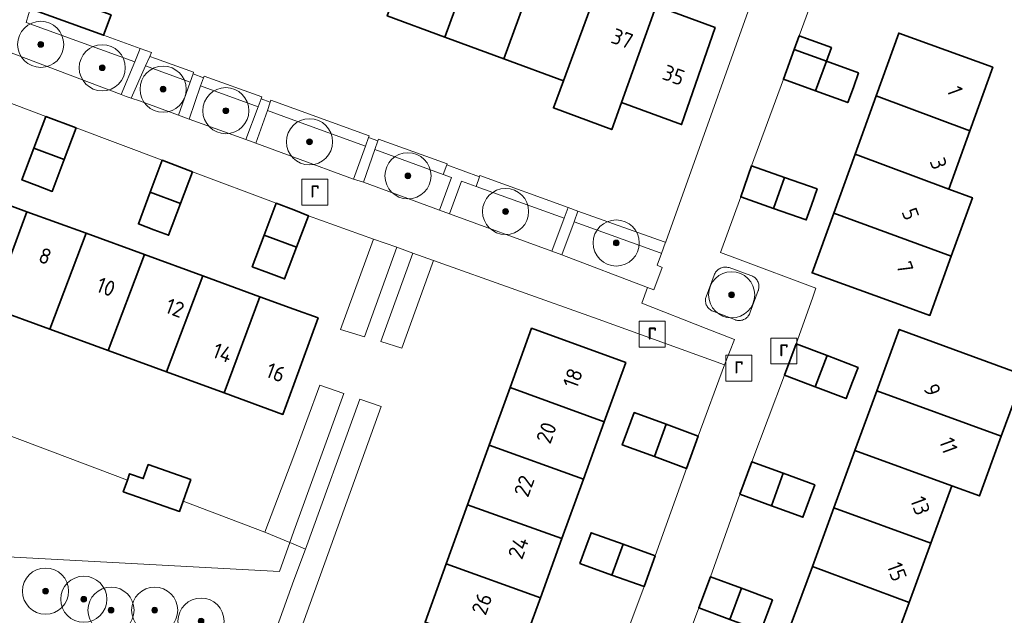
# Model space of a CAD drawing. Extents: x 154222 to 160093, y 456746 to 462495.
# Tile 253 of 256: x 158976 to 159062, y 461109 to 461161. Entities that reach past the tile are written whole.
import ezdxf
from ezdxf.enums import TextEntityAlignment as Align

# ---------------------------------------------------------------- set-up
doc = ezdxf.new("R2010")
doc.units = 0
doc.header["$LTSCALE"] = 0.75
doc.layers.get('0').update_dxf_attribs({"linetype": 'CONTINUOUS'})
for name, color, linetype, lineweight in [('B-XX-GR-BEPLANTING_CULTUUR_BODEMBEDEKKER-GV', 252, 'CONTINUOUS', 18), ('B-XX-GR-BEPLANTING_CULTUUR_BOSPLANTSOEN-GV', 252, 'CONTINUOUS', 18), ('B-XX-GR-BEPLANTING_CULTUUR_HEESTERS-GV', 252, 'CONTINUOUS', 18), ('B-XX-GR-BEPLANTING_CULTUUR_VASTE PLANTENVAK-GV', 252, 'CONTINUOUS', 18), ('B-XX-GR-BOOM-S', 252, 'CONTINUOUS', 25), ('B-XX-GR-HAAG-GV', 252, 'CONTINUOUS', 13), ('B-XX-OG-BEBOUWING-GV', 6, 'CONTINUOUS', 35), ('B-XX-OG-BEBOUWING-T18', 1, 'CONTINUOUS', 18), ('B-XX-OG-TERREIN_CULTUURSCHEIDING-GV', 252, 'CONTINUOUS', 18), ('B-XX-OG-TERREIN_ERF-GV', 252, 'CONTINUOUS', 18), ('B-XX-RI-GWA_RIOOLPUT-S', 252, 'CONTINUOUS', 25), ('B-XX-VH-VERHARDING_BETONSTRAATSTEEN-GV', 252, 'CONTINUOUS', 18), ('B-XX-VH-VERHARDING_TEGEL-GV', 252, 'CONTINUOUS', 18)]:
    doc.layers.add(name, color=color, linetype=linetype, lineweight=lineweight)
doc.styles.add('NLCS-ISO', font='NLCS-ISO.ttf')
doc.styles.add('NLCS-ISO-M-T18', font='NLCS-ISO.ttf', dxfattribs={"height": 1.8})

# ---------------------------------------------------------------- blocks, each defined once
blk = doc.blocks.new('SRI-PUT_INSPECTIEPUT_RIOOLPUT-SO')
at = {"color": 0, "linetype": 'ByBlock', "lineweight": 18}
blk.add_lwpolyline([(-1.125, -1.125), (1.125, -1.125), (1.125, 1.125), (-1.125, 1.125)], close=True, dxfattribs=at)
at = {"color": 0, "linetype": 'ByBlock', "lineweight": 18, "style": 'NLCS-ISO'}
blk.add_text('r', height=1.5, dxfattribs=at).set_placement((0, 0.283), align=Align.MIDDLE_CENTER)
blk = doc.blocks.new('SGR-BOOM_01-SO')
at = {"linetype": 'ByBlock', "lineweight": 18}
h = blk.add_hatch(color=0, dxfattribs=at)
h.dxf.hatch_style = 1
edge = h.paths.add_edge_path()
edge.add_arc((0, 0), 0.25, 0, 360)
at = {"color": 0, "linetype": 'ByBlock', "lineweight": 18}
for radius in [2, 0.25]:
    blk.add_circle((0, 0), radius, dxfattribs=at)

msp = doc.modelspace()

# ---------------------------------------------------------------- linework, layer by layer
at = {"layer": 'B-XX-GR-BEPLANTING_CULTUUR_BODEMBEDEKKER-GV'}
for points in [[(158983.495, 461159.378), (158977.17, 461161.668), (158976.982, 461161.177), (158976.78, 461160.5), (158986.193, 461157.067), (158986.67, 461158.224)], [(158987.993, 461157.368), (158987.501, 461157.555), (158987.129, 461156.719), (158990.999, 461155.311), (158991.255, 461156.039), (158991.302, 461156.173)], [(158997.208, 461154.04), (158992.21, 461155.845), (158992.161, 461155.705), (158991.909, 461154.988), (158996.885, 461153.171), (158997.149, 461153.874)], [(159000, 461153.031), (158998.007, 461153.751), (158997.944, 461153.576), (158997.695, 461152.874), (159000, 461152.034), (159006.2, 461149.773), (159006.474, 461150.52), (159006.53, 461150.673)], [(159013.283, 461148.235), (159007.324, 461150.387), (159007.272, 461150.244), (159007.007, 461149.478), (159012.948, 461147.316), (159013.247, 461148.136)], [(159023.761, 461144.455), (159016.113, 461147.213), (159016.074, 461147.105), (159015.785, 461146.277), (159023.417, 461143.523)], [(159032.085, 461141.479), (159024.618, 461144.141), (159024.277, 461143.21), (159031.736, 461140.516), (159031.855, 461140.473), (159032.215, 461141.433)]]:
    msp.add_lwpolyline(points, close=True, dxfattribs=at)
at = {"layer": 'B-XX-GR-BEPLANTING_CULTUUR_BOSPLANTSOEN-GV'}
for points in [[(159008.908, 461141.002), (159006.899, 461141.72), (159004.023, 461133.889), (159006.102, 461133.253)], [(159012.096, 461139.863), (159010.31, 461140.502), (159007.518, 461132.821), (159009.363, 461132.256)], [(159004.32, 461128.332), (159002.249, 461129.06), (159000, 461122.936), (158997.479, 461116.311), (158999.64, 461115.408), (159000, 461116.402)], [(159007.545, 461127.198), (159005.709, 461127.843), (159000.986, 461114.846), (159000, 461112.133), (158997.353, 461104.849), (158999.38, 461104.469), (159000, 461106.196), (159000.001, 461106.199)]]:
    msp.add_lwpolyline(points, close=True, dxfattribs=at)
msp.add_lwpolyline([(158974.663, 461114.19), (158998.736, 461112.911), (158999.64, 461115.408), (158997.479, 461116.311), (158990.39, 461118.986), (158990.083, 461118.105), (158985.204, 461119.806), (158985.555, 461120.812), (158967.088, 461127.782)], dxfattribs=at)
at = {"layer": 'B-XX-GR-BEPLANTING_CULTUUR_HEESTERS-GV'}
for points in [[(158971.856, 461164.831), (158971.578, 461164.874), (158971.396, 461164.848), (158971.17, 461164.734), (158970.914, 461164.54), (158969.366, 461160.167), (158985.027, 461154.243), (158986.193, 461157.067), (158976.78, 461160.5), (158976.982, 461161.177), (158977.17, 461161.668), (158975.073, 461163.007), (158975.342, 461163.742)], [(158990.999, 461155.311), (158987.129, 461156.719), (158985.889, 461153.935), (158986.595, 461153.697), (158989.993, 461152.446)], [(158996.885, 461153.171), (158991.909, 461154.988), (158990.902, 461152.12), (158995.822, 461150.334)], [(159000, 461152.034), (158997.695, 461152.874), (158996.681, 461150.019), (159000, 461148.806), (159005.155, 461146.921), (159006.2, 461149.773)], [(159012.948, 461147.316), (159007.007, 461149.478), (159006.025, 461146.639), (159012.62, 461144.212), (159013.665, 461147.052)], [(159015.785, 461146.277), (159014.514, 461146.721), (159013.482, 461143.912), (159022.36, 461140.658), (159023.417, 461143.523)], [(159031.736, 461140.516), (159024.277, 461143.21), (159023.231, 461140.352), (159030.654, 461137.528), (159031.199, 461137.321), (159031.934, 461139.264), (159031.474, 461139.456), (159031.855, 461140.473)]]:
    msp.add_lwpolyline(points, close=True, dxfattribs=at)
at = {"layer": 'B-XX-GR-BEPLANTING_CULTUUR_VASTE PLANTENVAK-GV'}
msp.add_lwpolyline([(159037.523, 461139.275), (159037.43, 461139.28), (159037.338, 461139.276), (159037.246, 461139.265), (159037.155, 461139.246), (159037.066, 461139.219), (159036.98, 461139.184), (159036.897, 461139.142), (159036.818, 461139.093), (159036.744, 461139.038), (159036.675, 461138.977), (159036.611, 461138.909), (159036.553, 461138.837), (159036.502, 461138.759), (159036.457, 461138.678), (159036.42, 461138.593), (159035.726, 461136.711), (159035.709, 461136.65), (159035.691, 461136.562), (159035.681, 461136.472), (159035.679, 461136.381), (159035.684, 461136.291), (159035.698, 461136.201), (159035.72, 461136.114), (159035.749, 461136.028), (159035.786, 461135.945), (159035.83, 461135.866), (159035.88, 461135.791), (159035.938, 461135.721), (159036.001, 461135.656), (159036.069, 461135.597), (159036.143, 461135.545), (159036.221, 461135.499), (159036.302, 461135.46), (159036.387, 461135.428), (159038.267, 461134.703), (159038.284, 461134.697), (159038.369, 461134.674), (159038.457, 461134.657), (159038.545, 461134.649), (159038.634, 461134.649), (159038.722, 461134.657), (159038.81, 461134.673), (159038.896, 461134.696), (159038.979, 461134.728), (159039.059, 461134.766), (159039.135, 461134.812), (159039.207, 461134.864), (159039.274, 461134.922), (159039.335, 461134.987), (159039.39, 461135.056), (159039.439, 461135.13), (159039.481, 461135.209), (159039.516, 461135.291), (159039.543, 461135.375), (159040.245, 461137.259), (159040.258, 461137.295), (159040.283, 461137.38), (159040.3, 461137.467), (159040.309, 461137.555), (159040.311, 461137.643), (159040.304, 461137.731), (159040.289, 461137.819), (159040.267, 461137.904), (159040.237, 461137.987), (159040.199, 461138.067), (159040.154, 461138.144), (159040.103, 461138.216), (159040.045, 461138.283), (159039.982, 461138.345), (159039.913, 461138.4), (159039.84, 461138.45), (159039.762, 461138.492), (159039.681, 461138.527), (159039.597, 461138.555), (159037.719, 461139.238), (159037.705, 461139.242), (159037.615, 461139.262)], close=True, dxfattribs=at)
at = {"layer": 'B-XX-GR-HAAG-GV'}
for points in [[(158983.495, 461159.378), (158977.17, 461161.668), (158976.982, 461161.177), (158976.78, 461160.5), (158986.193, 461157.067), (158986.67, 461158.224)], [(158987.993, 461157.368), (158987.501, 461157.555), (158987.129, 461156.719), (158990.999, 461155.311), (158991.255, 461156.039), (158991.302, 461156.173)], [(158997.208, 461154.04), (158992.21, 461155.845), (158992.161, 461155.705), (158991.909, 461154.988), (158996.885, 461153.171), (158997.149, 461153.874)], [(159000, 461153.031), (158998.007, 461153.751), (158997.944, 461153.576), (158997.695, 461152.874), (159000, 461152.034), (159006.2, 461149.773), (159006.474, 461150.52), (159006.53, 461150.673)], [(159013.283, 461148.235), (159007.324, 461150.387), (159007.272, 461150.244), (159007.007, 461149.478), (159012.948, 461147.316), (159013.247, 461148.136)], [(159023.761, 461144.455), (159016.113, 461147.213), (159016.074, 461147.105), (159015.785, 461146.277), (159023.417, 461143.523)], [(159032.085, 461141.479), (159024.618, 461144.141), (159024.277, 461143.21), (159031.736, 461140.516), (159031.855, 461140.473), (159032.215, 461141.433)]]:
    msp.add_lwpolyline(points, close=True, dxfattribs=at)
at = {"layer": 'B-XX-OG-BEBOUWING-GV'}
for points in [[(159016.121, 461167.535), (159011.112, 461169.37), (159008.087, 461161.064), (159013.077, 461159.221)], [(159021.239, 461165.66), (159016.121, 461167.535), (159013.077, 461159.221), (159018.2, 461157.329)], [(159026.42, 461163.761), (159021.239, 461165.66), (159018.2, 461157.329), (159023.352, 461155.426)], [(159031.391, 461161.939), (159026.42, 461163.761), (159023.352, 461155.426), (159022.488, 461153.08), (159027.549, 461151.211), (159028.392, 461153.564)], [(158984.139, 461161.165), (158977.814, 461163.455), (158977.17, 461161.668), (158983.495, 461159.378)], [(159036.523, 461160.059), (159031.391, 461161.939), (159028.392, 461153.564), (159033.597, 461151.642)], [(159060.595, 461156.62), (159052.431, 461159.569), (159050.466, 461154.129), (159058.6, 461151.097)], [(159046.592, 461158.316), (159043.805, 461159.33), (159043.378, 461158.155), (159046.165, 461157.141)], [(159046.165, 461157.141), (159043.378, 461158.155), (159042.437, 461155.568), (159045.224, 461154.554)], [(159048.955, 461156.127), (159046.165, 461157.141), (159045.224, 461154.554), (159048.013, 461153.539), (159048.496, 461154.863)], [(159058.6, 461151.097), (159050.466, 461154.129), (159048.639, 461149.068), (159056.777, 461146.05)], [(158981.115, 461151.357), (158978.493, 461152.346), (158977.454, 461149.591), (158980.076, 461148.602)], [(158980.076, 461148.602), (158977.454, 461149.591), (158976.416, 461146.839), (158977.698, 461146.355), (158979.038, 461145.851)], [(158991.205, 461147.553), (158988.585, 461148.541), (158987.546, 461145.787), (158990.167, 461144.799)], [(159056.777, 461146.05), (159048.639, 461149.068), (159046.794, 461143.962), (159056.984, 461140.233), (159058.813, 461145.296)], [(159042.513, 461147.059), (159039.676, 461148.052), (159038.736, 461145.362), (159041.574, 461144.37)], [(159045.352, 461146.067), (159042.513, 461147.059), (159041.574, 461144.37), (159044.412, 461143.378), (159044.864, 461144.668)], [(158976.852, 461144.08), (158971.901, 461145.885), (158968.778, 461137.555), (158973.753, 461135.741)], [(158990.167, 461144.799), (158987.546, 461145.787), (158986.508, 461143.035), (158987.847, 461142.528), (158989.129, 461142.047)], [(158981.97, 461142.214), (158976.852, 461144.08), (158973.753, 461135.741), (158978.822, 461133.892)], [(159000, 461144.241), (158998.452, 461144.822), (158997.413, 461142.066), (159000.228, 461141.005), (159001.259, 461143.736)], [(159056.984, 461140.233), (159046.794, 461143.962), (159044.923, 461138.78), (159053.087, 461135.831), (159055.128, 461135.094)], [(158987.032, 461140.368), (158981.97, 461142.214), (158978.822, 461133.892), (158983.89, 461132.044)], [(159000.228, 461141.005), (158997.413, 461142.066), (158996.376, 461139.316), (158997.804, 461138.778), (158999.19, 461138.256), (159000, 461140.401)], [(158992.09, 461138.523), (158987.032, 461140.368), (158983.89, 461132.044), (158988.954, 461130.197)], [(158997.038, 461136.719), (158992.09, 461138.523), (158988.954, 461130.197), (158993.938, 461128.38)], [(159000, 461135.639), (158997.038, 461136.719), (158993.938, 461128.38), (158999.037, 461126.52), (159000, 461129.121), (159002.085, 461134.879)], [(159028.758, 461131.025), (159020.597, 461133.983), (159018.735, 461128.847), (159026.891, 461125.874)], [(159061.783, 461130.464), (159052.476, 461133.877), (159050.527, 461128.564), (159061.319, 461124.615), (159063.265, 461129.92)], [(159046.225, 461131.611), (159043.547, 461132.632), (159042.516, 461129.925), (159045.194, 461128.905)], [(159048.903, 461130.593), (159046.225, 461131.611), (159045.194, 461128.905), (159047.872, 461127.886), (159048.425, 461129.333)], [(159026.891, 461125.874), (159018.735, 461128.847), (159016.92, 461123.839), (159025.093, 461120.914)], [(159061.319, 461124.615), (159050.527, 461128.564), (159048.63, 461123.395), (159057.03, 461120.33), (159059.426, 461119.456)], [(159032.275, 461125.656), (159029.496, 461126.678), (159028.927, 461125.132), (159028.465, 461123.871), (159031.243, 461122.852)], [(159035.052, 461124.637), (159032.275, 461125.656), (159031.243, 461122.852), (159034.021, 461121.83)], [(159025.093, 461120.914), (159016.92, 461123.839), (159015.047, 461118.675), (159023.221, 461115.752)], [(159057.03, 461120.33), (159048.63, 461123.395), (159046.8, 461118.407), (159055.203, 461115.35)], [(158991.051, 461120.882), (158987.361, 461122.168), (158986.937, 461120.95), (158985.748, 461121.365), (158985.555, 461120.812), (158985.204, 461119.806), (158990.083, 461118.105), (158990.39, 461118.986)], [(159042.419, 461121.408), (159039.692, 461122.406), (159038.665, 461119.595), (159041.393, 461118.598)], [(159045.147, 461120.411), (159042.419, 461121.408), (159041.393, 461118.598), (159044.12, 461117.601), (159044.696, 461119.173)], [(159023.221, 461115.752), (159015.047, 461118.675), (159013.197, 461113.569), (159021.361, 461110.619)], [(159055.203, 461115.35), (159046.8, 461118.407), (159044.941, 461113.34), (159053.322, 461110.224)], [(159028.535, 461115.253), (159025.76, 461116.258), (159025.306, 461115.006), (159024.796, 461113.594), (159027.571, 461112.59)], [(159031.311, 461114.25), (159028.535, 461115.253), (159027.571, 461112.59), (159030.347, 461111.586)], [(159021.361, 461110.619), (159013.197, 461113.569), (159011.365, 461108.516), (159019.536, 461105.587)], [(159053.322, 461110.224), (159044.941, 461113.34), (159043.113, 461108.358), (159051.508, 461105.279)], [(159038.788, 461111.445), (159036.105, 461112.449), (159035.095, 461109.752), (159037.778, 461108.748)], [(159041.472, 461110.44), (159038.788, 461111.445), (159037.778, 461108.748), (159040.462, 461107.743), (159040.986, 461109.139)]]:
    msp.add_lwpolyline(points, close=True, dxfattribs=at)
at = {"layer": 'B-XX-OG-TERREIN_CULTUURSCHEIDING-GV'}
msp.add_lwpolyline([(158997.353, 461104.849), (159000, 461112.133), (159000.986, 461114.846), (159000, 461115.258), (158999.64, 461115.408), (158998.736, 461112.911), (158974.663, 461114.19)], dxfattribs=at)
at = {"layer": 'B-XX-OG-TERREIN_ERF-GV'}
for points in [[(158984.139, 461161.165), (158983.495, 461159.378), (158986.67, 461158.224), (158987.644, 461157.876), (158987.501, 461157.555), (158987.993, 461157.368), (158991.302, 461156.173), (158991.255, 461156.039), (158992.161, 461155.705), (158992.21, 461155.845), (158997.208, 461154.04), (158997.149, 461153.874), (158997.944, 461153.576), (158998.007, 461153.751), (159000, 461153.031), (159006.53, 461150.673), (159006.474, 461150.52), (159007.272, 461150.244), (159007.324, 461150.387), (159013.283, 461148.235), (159013.247, 461148.136), (159016.074, 461147.105), (159016.113, 461147.213), (159023.761, 461144.455), (159024.618, 461144.141), (159032.085, 461141.479), (159032.215, 461141.433), (159032.235, 461141.489), (159041.387, 461167.163)], [(159045.618, 461164.308), (159043.805, 461159.33), (159046.592, 461158.316), (159046.165, 461157.141), (159048.955, 461156.127), (159048.496, 461154.863), (159048.013, 461153.539), (159045.224, 461154.554), (159042.437, 461155.568), (159039.676, 461148.052), (159042.513, 461147.059), (159045.352, 461146.067), (159044.864, 461144.668), (159044.412, 461143.378), (159041.574, 461144.37), (159038.736, 461145.362), (159036.991, 461140.543), (159038.462, 461139.996), (159045.254, 461137.47), (159044.947, 461136.602), (159043.547, 461132.632), (159046.225, 461131.611), (159048.903, 461130.593), (159048.425, 461129.333), (159047.872, 461127.886), (159045.194, 461128.905), (159042.516, 461129.925), (159039.692, 461122.406), (159042.419, 461121.408), (159045.147, 461120.411), (159044.696, 461119.173), (159044.12, 461117.601), (159041.393, 461118.598), (159038.665, 461119.595), (159036.105, 461112.449), (159038.788, 461111.445), (159041.472, 461110.44), (159040.986, 461109.139), (159040.462, 461107.743)], [(159031.391, 461161.939), (159036.523, 461160.059), (159033.597, 461151.642), (159028.392, 461153.564), (159027.549, 461151.211), (159022.488, 461153.08), (159023.352, 461155.426), (159018.2, 461157.329), (159013.077, 461159.221), (159008.087, 461161.064)], [(159027.53, 461104.019), (159030.347, 461111.586), (159027.571, 461112.59), (159024.796, 461113.594), (159025.306, 461115.006), (159025.76, 461116.258), (159028.535, 461115.253), (159031.311, 461114.25), (159034.021, 461121.83), (159031.243, 461122.852), (159028.465, 461123.871), (159028.927, 461125.132), (159029.496, 461126.678), (159032.275, 461125.656), (159035.052, 461124.637), (159037.335, 461130.801), (159026.37, 461134.762), (159012.096, 461139.863), (159009.363, 461132.256), (159007.518, 461132.821), (159010.31, 461140.502), (159008.908, 461141.002), (159006.102, 461133.253), (159004.023, 461133.889), (159006.899, 461141.72), (159001.259, 461143.736), (159000.228, 461141.005), (159000, 461140.401), (158999.19, 461138.256), (158997.804, 461138.778), (158996.376, 461139.316), (158997.413, 461142.066), (158998.452, 461144.822), (158991.205, 461147.553), (158990.167, 461144.799), (158989.129, 461142.047), (158987.847, 461142.528), (158986.508, 461143.035), (158987.546, 461145.787), (158988.585, 461148.541), (158981.115, 461151.357), (158980.076, 461148.602), (158979.038, 461145.851), (158977.698, 461146.355), (158976.416, 461146.839), (158977.454, 461149.591), (158978.493, 461152.346), (158970.924, 461155.2)], [(158971.901, 461145.885), (158976.852, 461144.08), (158981.97, 461142.214), (158987.032, 461140.368), (158992.09, 461138.523), (158997.038, 461136.719), (159000, 461135.639), (159002.085, 461134.879), (159000, 461129.121), (158999.037, 461126.52), (158993.938, 461128.38), (158988.954, 461130.197), (158983.89, 461132.044), (158978.822, 461133.892), (158973.753, 461135.741)], [(159043.113, 461108.358), (159044.941, 461113.34), (159046.8, 461118.407), (159048.63, 461123.395), (159050.527, 461128.564), (159052.476, 461133.877), (159061.783, 461130.464), (159063.265, 461129.92), (159061.319, 461124.615), (159059.426, 461119.456), (159057.03, 461120.33), (159055.203, 461115.35), (159053.322, 461110.224), (159051.508, 461105.279)], [(158967.088, 461127.782), (158985.555, 461120.812), (158985.748, 461121.365), (158986.937, 461120.95), (158987.361, 461122.168), (158991.051, 461120.882), (158990.39, 461118.986), (158997.479, 461116.311), (159000, 461122.936), (159002.249, 461129.06), (159004.32, 461128.332), (159000, 461116.402), (158999.64, 461115.408), (159000, 461115.258), (159000.986, 461114.846), (159005.709, 461127.843), (159007.545, 461127.198), (159000.001, 461106.199)], [(159037.778, 461108.748), (159035.095, 461109.752), (159032.364, 461102.359)]]:
    msp.add_lwpolyline(points, dxfattribs=at)
for points in [[(159056.984, 461140.233), (159055.128, 461135.094), (159053.087, 461135.831), (159044.923, 461138.78), (159046.794, 461143.962), (159048.639, 461149.068), (159050.466, 461154.129), (159052.431, 461159.569), (159060.595, 461156.62), (159058.6, 461151.097), (159056.777, 461146.05), (159058.813, 461145.296)], [(159015.047, 461118.675), (159016.92, 461123.839), (159018.735, 461128.847), (159020.597, 461133.983), (159028.758, 461131.025), (159026.891, 461125.874), (159025.093, 461120.914), (159023.221, 461115.752), (159021.361, 461110.619), (159019.536, 461105.587), (159017.611, 461100.276), (159009.45, 461103.234), (159011.365, 461108.516), (159013.197, 461113.569)]]:
    msp.add_lwpolyline(points, close=True, dxfattribs=at)
at = {"layer": 'B-XX-VH-VERHARDING_BETONSTRAATSTEEN-GV'}
for points in [[(159041.387, 461167.163), (159032.235, 461141.489), (159032.215, 461141.433), (159031.855, 461140.473), (159031.474, 461139.456), (159031.934, 461139.264), (159031.199, 461137.321), (159030.654, 461137.528), (159030.157, 461136.158), (159035.734, 461133.964), (159038.199, 461132.998), (159037.335, 461130.801), (159035.052, 461124.637), (159034.021, 461121.83), (159031.311, 461114.25), (159030.347, 461111.586), (159027.53, 461104.019)], [(159032.364, 461102.359), (159035.095, 461109.752), (159036.105, 461112.449), (159038.665, 461119.595), (159039.692, 461122.406), (159042.516, 461129.925), (159043.547, 461132.632), (159044.947, 461136.602), (159045.254, 461137.47), (159038.462, 461139.996), (159036.991, 461140.543), (159038.736, 461145.362), (159039.676, 461148.052), (159042.437, 461155.568), (159043.378, 461158.155), (159043.805, 461159.33), (159045.618, 461164.308)], [(158970.924, 461155.2), (158978.493, 461152.346), (158981.115, 461151.357), (158988.585, 461148.541), (158991.205, 461147.553), (158998.452, 461144.822), (159000, 461144.241), (159001.259, 461143.736), (159006.899, 461141.72), (159008.908, 461141.002), (159010.31, 461140.502), (159012.096, 461139.863), (159026.37, 461134.762), (159037.335, 461130.801), (159038.199, 461132.998), (159035.734, 461133.964), (159030.157, 461136.158), (159030.654, 461137.528), (159023.231, 461140.352), (159022.36, 461140.658), (159013.482, 461143.912), (159012.62, 461144.212), (159006.025, 461146.639), (159005.155, 461146.921), (159000, 461148.806), (158996.681, 461150.019), (158995.822, 461150.334), (158990.902, 461152.12), (158989.993, 461152.446), (158986.595, 461153.697), (158985.889, 461153.935), (158985.444, 461154.085), (158985.027, 461154.243), (158969.366, 461160.167)]]:
    msp.add_lwpolyline(points, dxfattribs=at)
msp.add_lwpolyline([(159037.338, 461139.276), (159037.43, 461139.28), (159037.523, 461139.275), (159037.615, 461139.262), (159037.705, 461139.242), (159037.719, 461139.238), (159039.597, 461138.555), (159039.681, 461138.527), (159039.762, 461138.492), (159039.84, 461138.45), (159039.913, 461138.4), (159039.982, 461138.345), (159040.045, 461138.283), (159040.103, 461138.216), (159040.154, 461138.144), (159040.199, 461138.067), (159040.237, 461137.987), (159040.267, 461137.904), (159040.289, 461137.819), (159040.304, 461137.731), (159040.311, 461137.643), (159040.309, 461137.555), (159040.3, 461137.467), (159040.283, 461137.38), (159040.258, 461137.295), (159040.245, 461137.259), (159039.543, 461135.375), (159039.516, 461135.291), (159039.481, 461135.209), (159039.439, 461135.13), (159039.39, 461135.056), (159039.335, 461134.987), (159039.274, 461134.922), (159039.207, 461134.864), (159039.135, 461134.812), (159039.059, 461134.766), (159038.979, 461134.728), (159038.896, 461134.696), (159038.81, 461134.673), (159038.722, 461134.657), (159038.634, 461134.649), (159038.545, 461134.649), (159038.457, 461134.657), (159038.369, 461134.674), (159038.284, 461134.697), (159038.267, 461134.703), (159036.387, 461135.428), (159036.302, 461135.46), (159036.221, 461135.499), (159036.143, 461135.545), (159036.069, 461135.597), (159036.001, 461135.656), (159035.938, 461135.721), (159035.88, 461135.791), (159035.83, 461135.866), (159035.786, 461135.945), (159035.749, 461136.028), (159035.72, 461136.114), (159035.698, 461136.201), (159035.684, 461136.291), (159035.679, 461136.381), (159035.681, 461136.472), (159035.691, 461136.562), (159035.709, 461136.65), (159035.726, 461136.711), (159036.42, 461138.593), (159036.457, 461138.678), (159036.502, 461138.759), (159036.553, 461138.837), (159036.611, 461138.909), (159036.675, 461138.977), (159036.744, 461139.038), (159036.818, 461139.093), (159036.897, 461139.142), (159036.98, 461139.184), (159037.066, 461139.219), (159037.155, 461139.246), (159037.246, 461139.265)], close=True, dxfattribs=at)
at = {"layer": 'B-XX-VH-VERHARDING_TEGEL-GV'}
for points in [[(158987.644, 461157.876), (158986.67, 461158.224), (158986.193, 461157.067), (158985.027, 461154.243), (158985.444, 461154.085), (158985.889, 461153.935), (158987.129, 461156.719), (158987.501, 461157.555)], [(158992.161, 461155.705), (158991.255, 461156.039), (158990.999, 461155.311), (158989.993, 461152.446), (158990.902, 461152.12), (158991.909, 461154.988)], [(158997.944, 461153.576), (158997.149, 461153.874), (158996.885, 461153.171), (158995.822, 461150.334), (158996.681, 461150.019), (158997.695, 461152.874)], [(159007.272, 461150.244), (159006.474, 461150.52), (159006.2, 461149.773), (159005.155, 461146.921), (159006.025, 461146.639), (159007.007, 461149.478)], [(159016.074, 461147.105), (159013.247, 461148.136), (159012.948, 461147.316), (159013.665, 461147.052), (159012.62, 461144.212), (159013.482, 461143.912), (159014.514, 461146.721), (159015.785, 461146.277)], [(159024.618, 461144.141), (159023.761, 461144.455), (159023.417, 461143.523), (159022.36, 461140.658), (159023.231, 461140.352), (159024.277, 461143.21)]]:
    msp.add_lwpolyline(points, close=True, dxfattribs=at)

# ---------------------------------------------------------------- block references
at = {"layer": 'B-XX-GR-BOOM-S'}
for p in [(158978.042, 461158.591), (158983.379, 461156.565), (158988.652, 461154.706), (158994.09, 461152.844), (159001.349, 461150.148), (159009.88, 461147.2), (159018.346, 461144.104), (159027.938, 461141.377), (159037.944, 461136.885), (158978.464, 461111.2), (158981.774, 461110.491), (158984.139, 461109.545), (158987.923, 461109.545), (158991.942, 461108.599)]:
    msp.add_blockref('SGR-BOOM_01-SO', p, dxfattribs=at)
at = {"layer": 'B-XX-RI-GWA_RIOOLPUT-S'}
for p in [(159001.82, 461145.777), (159031.054, 461133.463), (159042.47, 461132.013), (159038.575, 461130.535)]:
    msp.add_blockref('SRI-PUT_INSPECTIEPUT_RIOOLPUT-SO', p, dxfattribs=at)

# ---------------------------------------------------------------- texts
at = {"layer": 'B-XX-OG-BEBOUWING-T18', "style": 'NLCS-ISO-M-T18'}
for s, rotation, p in [('37', 339.9, (159028.459, 461159.089)), ('35', 339.9, (159032.922, 461155.928)), ('1', 290, (159057.304, 461154.591)), ('3', 290, (159055.876, 461148.268)), ('5', 290, (159053.447, 461143.891)), ('8', 339.3, (158978.427, 461140.243)), ('7', 290, (159052.962, 461139.271)), ('10', 339.3, (158983.702, 461137.568)), ('12', 339.3, (158989.677, 461135.745)), ('14', 339.3, (158993.809, 461131.854)), ('16', 339.3, (158998.423, 461130.152)), ('18', 69.8, (159024.172, 461129.665)), ('9', 290, (159055.327, 461128.645)), ('20', 69.8, (159021.881, 461124.923)), ('11', 290, (159056.745, 461123.829)), ('22', 69.8, (159019.955, 461120.303)), ('13', 290, (159054.296, 461118.601)), ('24', 69.8, (159019.452, 461114.953)), ('15', 290, (159052.266, 461112.886)), ('26', 69.8, (159016.288, 461110.09))]:
    msp.add_text(s, height=1.35, rotation=rotation, dxfattribs=at).set_placement(p, align=Align.MIDDLE_CENTER)

doc.saveas('drawing.dxf')
